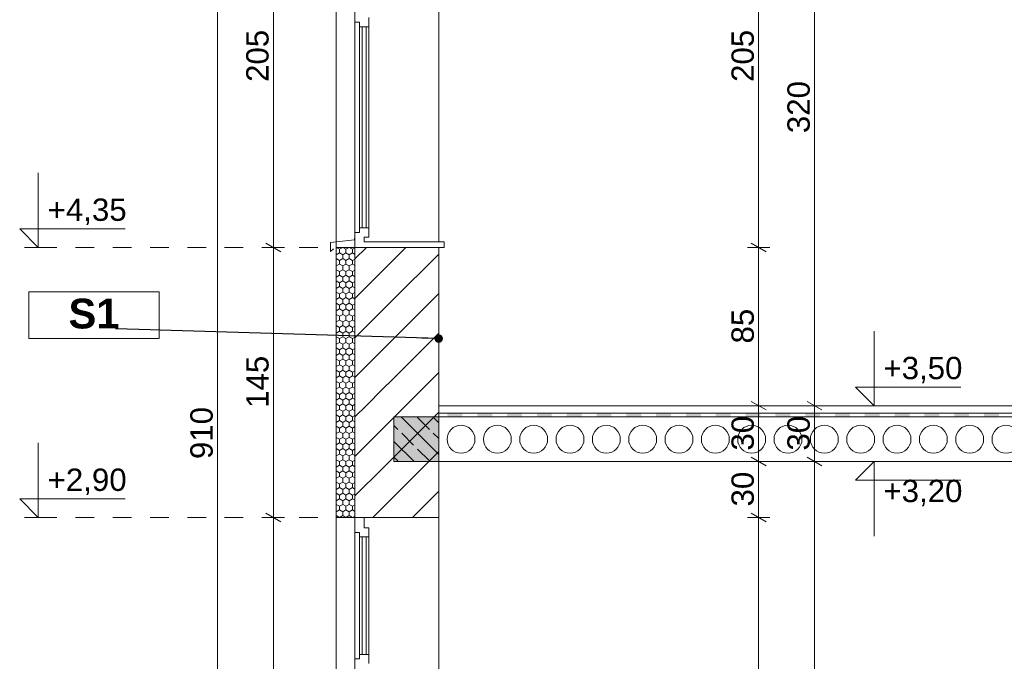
# Model space of a CAD drawing. Header units: centimetres. Extents: x 5703 to 19022, y -2164 to 612.
# Tile 31 of 49: x 16728 to 17257, y -849 to -504. Entities that reach past the tile are written whole.
import ezdxf

# ---------------------------------------------------------------- set-up
doc = ezdxf.new("R2010")
doc.units = ezdxf.units.CM
doc.header["$MEASUREMENT"] = 0
doc.set_wipeout_variables(frame=1)
doc.linetypes.add('Dashed-002', pattern=[20, 10, -10])
for name, color, linetype in [('810-Ogólne', 7, 'Continuous'), ('830-Teksty Etykiety', 7, 'Continuous'), ('____PRZEKRÓJ_KRESKI', 7, 'Continuous'), ('MF_KRESKOWANIE', 7, 'Continuous'), ('MF_SCIANY_KONSTR', 7, 'Continuous'), ('MF_WIDOK', 7, 'Continuous'), ('MF_WYM_DUŻE', 7, 'Continuous')]:
    doc.layers.add(name, color=color, linetype=linetype)
doc.styles.add('GENERATED_STYLE_3', font='arial.ttf')
doc.styles.add('GENERATED_STYLE_5', font='arialbd.ttf')
doc.dimstyles.new('GENERATED_STYLE__1', dxfattribs={"dimtxt": 12, "dimasz": 6.08, "dimexe": 0.18, "dimexo": 0.0625, "dimgap": 0.09, "dimtad": 1, "dimdec": 0, "dimzin": 0, "dimdsep": 46, "dimtxsty": 'GENERATED_STYLE_3', "dimblk": 'ARROWHEAD_2', "dimblk1": 'ARROWHEAD_2', "dimblk2": 'ARROWHEAD_2', "dimcen": 0.09, "dimse1": 1, "dimse2": 1, "dimclrd": 7, "dimclre": 7, "dimclrt": 7, "dimadec": 0, "dimazin": 0, "dimtfac": 1, "dimtdec": 4, "dimtmove": 0, "dimatfit": 3, "dimfxl": 1, "dimtolj": 1, "dimtzin": 0, "dimarcsym": 0})
doc.dimstyles.new('GENERATED_STYLE__4', dxfattribs={"dimtxt": 0.18, "dimasz": 9.12, "dimexe": 0.18, "dimexo": 0.0625, "dimgap": 0.09, "dimtad": 0, "dimtih": 1, "dimtoh": 1, "dimdec": 4, "dimzin": 0, "dimdsep": 46, "dimcen": 0.09, "dimadec": 0, "dimazin": 0, "dimtfac": 1, "dimtdec": 4, "dimtmove": 0, "dimatfit": 3, "dimldrblk": 'ARROWHEAD_11', "dimfxl": 1, "dimtolj": 1, "dimtzin": 0, "dimarcsym": 0})
pattern_1 = [(90, (-4821233.9283, -1061.3574), (-3.4641016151, 0), [2, -4]), (90, (-4821235.6604, -1058.3574), (-3.4641016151, 0), [2, -4]), (150, (-4821233.9283, -1059.3574), (1.7320508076, 3), [2, -4]), (150, (-4821237.3924, -1059.3574), (1.7320508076, 3), [2, -4]), (210, (-4821233.9283, -1061.3574), (-1.7320508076, 3), [2, -4]), (210, (-4821237.3924, -1061.3574), (-1.7320508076, 3), [2, -4])]
pattern_2 = [(45, (-4821233.928, -1061.357), (-10.60660172, 10.60660172), [])]

# ---------------------------------------------------------------- blocks, each defined once
blk = doc.blocks.new('*D2', base_point=(-4821233.93, -1061.36))
at = {"layer": 'MF_WYM_DUŻE', "color": 7, "linetype": 'Continuous', "lineweight": 15, "transparency": 16777216}
for p, q in [((16838.64, -273.67), (16830.64, -269.05)), ((16830.64, -1179.05), (16838.64, -1183.67))]:
    blk.add_line(p, q, dxfattribs=at)
at = {"layer": 'MF_WYM_DUŻE', "color": 7, "linetype": 'Continuous', "lineweight": 13, "transparency": 16777216}
for p, q in [((16834.64, -271.36), (16834.64, -267.45)), ((16840.64, -271.36), (16828.64, -271.36)), ((16834.64, -1181.36), (16834.64, -271.36)), ((16840.64, -1181.36), (16828.64, -1181.36)), ((16834.64, -1185.27), (16834.64, -1181.36))]:
    blk.add_line(p, q, dxfattribs=at)
at = {"layer": 'MF_WYM_DUŻE', "color": 7, "lineweight": 13, "transparency": 16777216, "insert": (16832.24, -740.02), "char_height": 12, "attachment_point": 7, "rotation": 90, "style": 'GENERATED_STYLE_3'}
blk.add_mtext('\\A1;{\\pql;\\fArial|b0|i0|c238|p38;910}', dxfattribs=at)
blk = doc.blocks.new('ARROWHEAD_2')
at = {"color": 0, "linetype": 'Continuous', "lineweight": 0}
for p, q in [((0, 0), (-1, 0)), ((-0.378, -0.655), (0.378, 0.655))]:
    blk.add_line(p, q, dxfattribs=at)
blk = doc.blocks.new('*D10', base_point=(-4821233.93, -1061.36))
at = {"layer": 'MF_WYM_DUŻE', "color": 7, "linetype": 'Continuous', "lineweight": 13, "transparency": 16777216}
for p, q in [((16870.64, -771.36), (16858.64, -771.36)), ((16864.64, -976.36), (16864.64, -771.36)), ((16870.64, -976.36), (16858.64, -976.36)), ((16864.64, -1061.36), (16864.64, -976.36))]:
    blk.add_line(p, q, dxfattribs=at)
at = {"layer": 'MF_WYM_DUŻE', "color": 7, "linetype": 'Continuous', "lineweight": 15, "transparency": 16777216}
for p, q in [((16860.64, -769.05), (16868.64, -773.67)), ((16860.64, -974.05), (16868.64, -978.67))]:
    blk.add_line(p, q, dxfattribs=at)
at = {"layer": 'MF_WYM_DUŻE', "color": 7, "lineweight": 13, "transparency": 16777216, "insert": (16862.24, -887.52), "char_height": 12, "attachment_point": 7, "rotation": 90, "style": 'GENERATED_STYLE_3'}
blk.add_mtext('\\A1;{\\pql;\\fArial|b0|i0|c238|p38;205}', dxfattribs=at)
blk = doc.blocks.new('*D11', base_point=(-4821233.93, -1061.36))
at = {"layer": 'MF_WYM_DUŻE', "color": 7, "linetype": 'Continuous', "lineweight": 13, "transparency": 16777216}
for p, q in [((16870.64, -626.36), (16858.64, -626.36)), ((16864.64, -771.36), (16864.64, -626.36)), ((16870.64, -771.36), (16858.64, -771.36))]:
    blk.add_line(p, q, dxfattribs=at)
at = {"layer": 'MF_WYM_DUŻE', "color": 7, "linetype": 'Continuous', "lineweight": 15, "transparency": 16777216}
for p, q in [((16860.64, -624.05), (16868.64, -628.67)), ((16860.64, -769.05), (16868.64, -773.67))]:
    blk.add_line(p, q, dxfattribs=at)
at = {"layer": 'MF_WYM_DUŻE', "color": 7, "lineweight": 13, "transparency": 16777216, "insert": (16862.24, -712.52), "char_height": 12, "attachment_point": 7, "rotation": 90, "style": 'GENERATED_STYLE_3'}
blk.add_mtext('\\A1;{\\pql;\\fArial|b0|i0|c238|p38;145}', dxfattribs=at)
blk = doc.blocks.new('*D12', base_point=(-4821233.93, -1061.36))
at = {"layer": 'MF_WYM_DUŻE', "color": 7, "linetype": 'Continuous', "lineweight": 13, "transparency": 16777216}
for p, q in [((16870.64, -421.36), (16858.64, -421.36)), ((16864.64, -626.36), (16864.64, -421.36)), ((16870.64, -626.36), (16858.64, -626.36))]:
    blk.add_line(p, q, dxfattribs=at)
at = {"layer": 'MF_WYM_DUŻE', "color": 7, "linetype": 'Continuous', "lineweight": 15, "transparency": 16777216}
for p, q in [((16860.64, -419.05), (16868.64, -423.67)), ((16860.64, -624.05), (16868.64, -628.67))]:
    blk.add_line(p, q, dxfattribs=at)
at = {"layer": 'MF_WYM_DUŻE', "color": 7, "lineweight": 13, "transparency": 16777216, "insert": (16862.24, -537.52), "char_height": 12, "attachment_point": 7, "rotation": 90, "style": 'GENERATED_STYLE_3'}
blk.add_mtext('\\A1;{\\pql;\\fArial|b0|i0|c238|p38;205}', dxfattribs=at)
blk = doc.blocks.new('*D14', base_point=(-4821233.93, -1061.36))
at = {"layer": 'MF_WYM_DUŻE', "color": 7, "linetype": 'Continuous', "lineweight": 15, "transparency": 16777216}
for p, q in [((18875.69, -273.67), (18867.69, -269.05)), ((18867.69, -1106.05), (18875.69, -1110.67))]:
    blk.add_line(p, q, dxfattribs=at)
at = {"layer": 'MF_WYM_DUŻE', "color": 7, "linetype": 'Continuous', "lineweight": 13, "transparency": 16777216}
for p, q in [((18871.69, -271.36), (18871.69, -267.45)), ((18877.69, -271.36), (18865.69, -271.36)), ((18871.69, -1108.36), (18871.69, -271.36)), ((18877.69, -1108.36), (18865.69, -1108.36)), ((18871.69, -1112.27), (18871.69, -1108.36))]:
    blk.add_line(p, q, dxfattribs=at)
at = {"layer": 'MF_WYM_DUŻE', "color": 7, "lineweight": 13, "transparency": 16777216, "insert": (18869.29, -703.52), "char_height": 12, "attachment_point": 7, "rotation": 90, "style": 'GENERATED_STYLE_3'}
blk.add_mtext('\\A1;{\\pql;\\fArial|b0|i0|c238|p38;837}', dxfattribs=at)
blk = doc.blocks.new('*D17', base_point=(-4821233.93, -1061.36))
at = {"layer": 'MF_WYM_DUŻE', "color": 7, "linetype": 'Continuous', "lineweight": 13, "transparency": 16777216}
for p, q in [((18857.67, -771.36), (18845.67, -771.36)), ((18851.67, -976.36), (18851.67, -771.36)), ((18857.67, -976.36), (18845.67, -976.36)), ((18851.67, -1061.36), (18851.67, -976.36))]:
    blk.add_line(p, q, dxfattribs=at)
at = {"layer": 'MF_WYM_DUŻE', "color": 7, "linetype": 'Continuous', "lineweight": 15, "transparency": 16777216}
for p, q in [((18847.67, -769.05), (18855.67, -773.67)), ((18847.67, -974.05), (18855.67, -978.67))]:
    blk.add_line(p, q, dxfattribs=at)
at = {"layer": 'MF_WYM_DUŻE', "color": 7, "lineweight": 13, "transparency": 16777216, "insert": (18849.27, -887.52), "char_height": 12, "attachment_point": 7, "rotation": 90, "style": 'GENERATED_STYLE_3'}
blk.add_mtext('\\A1;{\\pql;\\fArial|b0|i0|c238|p38;205}', dxfattribs=at)
blk = doc.blocks.new('*D18', base_point=(-4821233.93, -1061.36))
at = {"layer": 'MF_WYM_DUŻE', "color": 7, "linetype": 'Continuous', "lineweight": 15, "transparency": 16777216}
for p, q in [((18847.67, -624.05), (18855.67, -628.67)), ((18847.67, -769.05), (18855.67, -773.67))]:
    blk.add_line(p, q, dxfattribs=at)
at = {"layer": 'MF_WYM_DUŻE', "color": 7, "linetype": 'Continuous', "lineweight": 13, "transparency": 16777216}
for p, q in [((18851.67, -771.36), (18851.67, -626.36)), ((18857.67, -771.36), (18845.67, -771.36))]:
    blk.add_line(p, q, dxfattribs=at)
at = {"layer": 'MF_WYM_DUŻE', "color": 7, "lineweight": 13, "transparency": 16777216, "insert": (18849.27, -712.52), "char_height": 12, "attachment_point": 7, "rotation": 90, "style": 'GENERATED_STYLE_3'}
blk.add_mtext('\\A1;{\\pql;\\fArial|b0|i0|c238|p38;145}', dxfattribs=at)
blk = doc.blocks.new('*D19', base_point=(-4821233.93, -1061.36))
at = {"layer": 'MF_WYM_DUŻE', "color": 7, "linetype": 'Continuous', "lineweight": 13, "transparency": 16777216}
for p, q in [((18857.67, -421.36), (18845.67, -421.36)), ((18851.67, -626.36), (18851.67, -421.36)), ((18857.67, -626.36), (18845.67, -626.36)), ((18851.67, -771.36), (18851.67, -626.36))]:
    blk.add_line(p, q, dxfattribs=at)
at = {"layer": 'MF_WYM_DUŻE', "color": 7, "linetype": 'Continuous', "lineweight": 15, "transparency": 16777216}
for p, q in [((18847.67, -419.05), (18855.67, -423.67)), ((18847.67, -624.05), (18855.67, -628.67))]:
    blk.add_line(p, q, dxfattribs=at)
at = {"layer": 'MF_WYM_DUŻE', "color": 7, "lineweight": 13, "transparency": 16777216, "insert": (18849.27, -537.52), "char_height": 12, "attachment_point": 7, "rotation": 90, "style": 'GENERATED_STYLE_3'}
blk.add_mtext('\\A1;{\\pql;\\fArial|b0|i0|c238|p38;205}', dxfattribs=at)
blk = doc.blocks.new('*X33', base_point=(-4821233.93, -1061.36))
at = {"layer": '810-Ogólne', "linetype": 'Continuous', "lineweight": 0, "true_color": 0x000000}
for points in [[(16958.08, -715.36), (16958.08, -716.4), (16966.08, -716.4), (16966.08, -715.36)], [(16966.08, -716.4), (16958.08, -716.4), (16958.08, -717.36), (16966.08, -717.36)], [(16974.08, -715.36), (16974.08, -716.4), (16982.08, -716.4), (16982.08, -715.36)], [(16982.08, -716.4), (16974.08, -716.4), (16974.08, -717.36), (16982.08, -717.36)], [(16990.08, -715.36), (16990.08, -716.4), (16998.08, -716.4), (16998.08, -715.36)], [(16998.08, -716.4), (16990.08, -716.4), (16990.08, -717.36), (16998.08, -717.36)], [(17006.08, -715.36), (17006.08, -716.4), (17014.08, -716.4), (17014.08, -715.36)], [(17014.08, -716.4), (17006.08, -716.4), (17006.08, -717.36), (17014.08, -717.36)], [(17022.08, -715.36), (17022.08, -716.4), (17030.08, -716.4), (17030.08, -715.36)], [(17030.08, -716.4), (17022.08, -716.4), (17022.08, -717.36), (17030.08, -717.36)], [(17038.08, -715.36), (17038.08, -716.4), (17046.08, -716.4), (17046.08, -715.36)], [(17046.08, -716.4), (17038.08, -716.4), (17038.08, -717.36), (17046.08, -717.36)], [(17054.08, -715.36), (17054.08, -716.4), (17062.08, -716.4), (17062.08, -715.36)], [(17062.08, -716.4), (17054.08, -716.4), (17054.08, -717.36), (17062.08, -717.36)], [(17070.08, -715.36), (17070.08, -716.4), (17078.08, -716.4), (17078.08, -715.36)], [(17078.08, -716.4), (17070.08, -716.4), (17070.08, -717.36), (17078.08, -717.36)], [(17086.08, -715.36), (17086.08, -716.4), (17094.08, -716.4), (17094.08, -715.36)], [(17094.08, -716.4), (17086.08, -716.4), (17086.08, -717.36), (17094.08, -717.36)], [(17102.08, -715.36), (17102.08, -716.4), (17110.08, -716.4), (17110.08, -715.36)], [(17110.08, -716.4), (17102.08, -716.4), (17102.08, -717.36), (17110.08, -717.36)], [(17118.08, -715.36), (17118.08, -716.4), (17126.08, -716.4), (17126.08, -715.36)], [(17126.08, -716.4), (17118.08, -716.4), (17118.08, -717.36), (17126.08, -717.36)], [(17134.08, -715.36), (17134.08, -716.4), (17142.08, -716.4), (17142.08, -715.36)], [(17142.08, -716.4), (17134.08, -716.4), (17134.08, -717.36), (17142.08, -717.36)], [(17150.08, -715.36), (17150.08, -716.4), (17158.08, -716.4), (17158.08, -715.36)], [(17158.08, -716.4), (17150.08, -716.4), (17150.08, -717.36), (17158.08, -717.36)], [(17166.08, -715.36), (17166.08, -716.4), (17174.08, -716.4), (17174.08, -715.36)], [(17174.08, -716.4), (17166.08, -716.4), (17166.08, -717.36), (17174.08, -717.36)], [(17182.08, -715.36), (17182.08, -716.4), (17190.08, -716.4), (17190.08, -715.36)], [(17190.08, -716.4), (17182.08, -716.4), (17182.08, -717.36), (17190.08, -717.36)], [(17198.08, -715.36), (17198.08, -716.4), (17206.08, -716.4), (17206.08, -715.36)], [(17206.08, -716.4), (17198.08, -716.4), (17198.08, -717.36), (17206.08, -717.36)], [(17214.08, -715.36), (17214.08, -716.4), (17222.08, -716.4), (17222.08, -715.36)], [(17222.08, -716.4), (17214.08, -716.4), (17214.08, -717.36), (17222.08, -717.36)], [(17230.08, -715.36), (17230.08, -716.4), (17238.08, -716.4), (17238.08, -715.36)], [(17238.08, -716.4), (17230.08, -716.4), (17230.08, -717.36), (17238.08, -717.36)], [(17246.08, -715.36), (17246.08, -716.4), (17254.08, -716.4), (17254.08, -715.36)], [(17254.08, -716.4), (17246.08, -716.4), (17246.08, -717.36), (17254.08, -717.36)]]:
    blk.add_hatch(color=18, dxfattribs=at).paths.add_polyline_path(points)
blk = doc.blocks.new('*D71', base_point=(-4821233.93, -1061.36))
at = {"layer": 'MF_WYM_DUŻE', "color": 7, "linetype": 'Continuous', "lineweight": 15, "transparency": 16777216}
for p, q in [((17151.08, -739.05), (17159.08, -743.67)), ((17151.08, -1059.05), (17159.08, -1063.67))]:
    blk.add_line(p, q, dxfattribs=at)
at = {"layer": 'MF_WYM_DUŻE', "color": 7, "linetype": 'Continuous', "lineweight": 13, "transparency": 16777216}
for p, q in [((17161.08, -741.36), (17149.08, -741.36)), ((17155.08, -1061.36), (17155.08, -741.36)), ((17161.08, -1061.36), (17149.08, -1061.36))]:
    blk.add_line(p, q, dxfattribs=at)
at = {"layer": 'MF_WYM_DUŻE', "color": 7, "lineweight": 13, "transparency": 16777216, "insert": (17152.68, -915.02), "char_height": 12, "attachment_point": 7, "rotation": 90, "style": 'GENERATED_STYLE_3'}
blk.add_mtext('\\A1;{\\pql;\\fArial|b0|i0|c238|p38;320}', dxfattribs=at)
blk = doc.blocks.new('*D72', base_point=(-4821233.93, -1061.36))
at = {"layer": 'MF_WYM_DUŻE', "color": 7, "linetype": 'Continuous', "lineweight": 13, "transparency": 16777216}
for p, q in [((17161.08, -711.36), (17149.08, -711.36)), ((17155.08, -741.36), (17155.08, -711.36)), ((17161.08, -741.36), (17149.08, -741.36))]:
    blk.add_line(p, q, dxfattribs=at)
at = {"layer": 'MF_WYM_DUŻE', "color": 7, "linetype": 'Continuous', "lineweight": 15, "transparency": 16777216}
for p, q in [((17151.08, -709.05), (17159.08, -713.67)), ((17151.08, -739.05), (17159.08, -743.67))]:
    blk.add_line(p, q, dxfattribs=at)
at = {"layer": 'MF_WYM_DUŻE', "color": 7, "lineweight": 13, "transparency": 16777216, "insert": (17152.68, -735.46), "char_height": 12, "attachment_point": 7, "rotation": 90, "style": 'GENERATED_STYLE_3'}
blk.add_mtext('\\A1;{\\pql;\\fArial|b0|i0|c238|p38;30}', dxfattribs=at)
blk = doc.blocks.new('*D73', base_point=(-4821233.93, -1061.36))
at = {"layer": 'MF_WYM_DUŻE', "color": 7, "linetype": 'Continuous', "lineweight": 15, "transparency": 16777216}
for p, q in [((17151.08, -389.05), (17159.08, -393.67)), ((17151.08, -709.05), (17159.08, -713.67))]:
    blk.add_line(p, q, dxfattribs=at)
at = {"layer": 'MF_WYM_DUŻE', "color": 7, "linetype": 'Continuous', "lineweight": 13, "transparency": 16777216}
for p, q in [((17161.08, -391.36), (17149.08, -391.36)), ((17155.08, -711.36), (17155.08, -391.36)), ((17161.08, -711.36), (17149.08, -711.36))]:
    blk.add_line(p, q, dxfattribs=at)
at = {"layer": 'MF_WYM_DUŻE', "color": 7, "lineweight": 13, "transparency": 16777216, "insert": (17152.68, -565.02), "char_height": 12, "attachment_point": 7, "rotation": 90, "style": 'GENERATED_STYLE_3'}
blk.add_mtext('\\A1;{\\pql;\\fArial|b0|i0|c238|p38;320}', dxfattribs=at)
blk = doc.blocks.new('*D85', base_point=(-4821233.93, -1061.36))
at = {"layer": 'MF_WYM_DUŻE', "color": 7, "linetype": 'Continuous', "lineweight": 13, "transparency": 16777216}
for p, q in [((17131.08, -771.36), (17119.08, -771.36)), ((17125.08, -976.36), (17125.08, -771.36)), ((17131.08, -976.36), (17119.08, -976.36))]:
    blk.add_line(p, q, dxfattribs=at)
at = {"layer": 'MF_WYM_DUŻE', "color": 7, "linetype": 'Continuous', "lineweight": 15, "transparency": 16777216}
for p, q in [((17121.08, -769.05), (17129.08, -773.67)), ((17121.08, -974.05), (17129.08, -978.67))]:
    blk.add_line(p, q, dxfattribs=at)
at = {"layer": 'MF_WYM_DUŻE', "color": 7, "lineweight": 13, "transparency": 16777216, "insert": (17122.68, -887.52), "char_height": 12, "attachment_point": 7, "rotation": 90, "style": 'GENERATED_STYLE_3'}
blk.add_mtext('\\A1;{\\pql;\\fArial|b0|i0|c238|p38;205}', dxfattribs=at)
blk = doc.blocks.new('*D86', base_point=(-4821233.93, -1061.36))
at = {"layer": 'MF_WYM_DUŻE', "color": 7, "linetype": 'Continuous', "lineweight": 15, "transparency": 16777216}
for p, q in [((17121.08, -739.05), (17129.08, -743.67)), ((17121.08, -769.05), (17129.08, -773.67))]:
    blk.add_line(p, q, dxfattribs=at)
at = {"layer": 'MF_WYM_DUŻE', "color": 7, "linetype": 'Continuous', "lineweight": 13, "transparency": 16777216}
for p, q in [((17131.08, -741.36), (17119.08, -741.36)), ((17125.08, -771.36), (17125.08, -741.36)), ((17131.08, -771.36), (17119.08, -771.36))]:
    blk.add_line(p, q, dxfattribs=at)
at = {"layer": 'MF_WYM_DUŻE', "color": 7, "lineweight": 13, "transparency": 16777216, "insert": (17122.68, -765.46), "char_height": 12, "attachment_point": 7, "rotation": 90, "style": 'GENERATED_STYLE_3'}
blk.add_mtext('\\A1;{\\pql;\\fArial|b0|i0|c238|p38;30}', dxfattribs=at)
blk = doc.blocks.new('*D87', base_point=(-4821233.93, -1061.36))
at = {"layer": 'MF_WYM_DUŻE', "color": 7, "linetype": 'Continuous', "lineweight": 13, "transparency": 16777216}
for p, q in [((17131.08, -711.36), (17119.08, -711.36)), ((17125.08, -741.36), (17125.08, -711.36)), ((17131.08, -741.36), (17119.08, -741.36))]:
    blk.add_line(p, q, dxfattribs=at)
at = {"layer": 'MF_WYM_DUŻE', "color": 7, "linetype": 'Continuous', "lineweight": 15, "transparency": 16777216}
for p, q in [((17121.08, -709.05), (17129.08, -713.67)), ((17121.08, -739.05), (17129.08, -743.67))]:
    blk.add_line(p, q, dxfattribs=at)
at = {"layer": 'MF_WYM_DUŻE', "color": 7, "lineweight": 13, "transparency": 16777216, "insert": (17122.68, -735.46), "char_height": 12, "attachment_point": 7, "rotation": 90, "style": 'GENERATED_STYLE_3'}
blk.add_mtext('\\A1;{\\pql;\\fArial|b0|i0|c238|p38;30}', dxfattribs=at)
blk = doc.blocks.new('*D88', base_point=(-4821233.93, -1061.36))
at = {"layer": 'MF_WYM_DUŻE', "color": 7, "linetype": 'Continuous', "lineweight": 13, "transparency": 16777216}
for p, q in [((17131.08, -626.36), (17119.08, -626.36)), ((17125.08, -711.36), (17125.08, -626.36)), ((17131.08, -711.36), (17119.08, -711.36))]:
    blk.add_line(p, q, dxfattribs=at)
at = {"layer": 'MF_WYM_DUŻE', "color": 7, "linetype": 'Continuous', "lineweight": 15, "transparency": 16777216}
for p, q in [((17121.08, -624.05), (17129.08, -628.67)), ((17121.08, -709.05), (17129.08, -713.67))]:
    blk.add_line(p, q, dxfattribs=at)
at = {"layer": 'MF_WYM_DUŻE', "color": 7, "lineweight": 13, "transparency": 16777216, "insert": (17122.68, -677.96), "char_height": 12, "attachment_point": 7, "rotation": 90, "style": 'GENERATED_STYLE_3'}
blk.add_mtext('\\A1;{\\pql;\\fArial|b0|i0|c238|p38;85}', dxfattribs=at)
blk = doc.blocks.new('*D89', base_point=(-4821233.93, -1061.36))
at = {"layer": 'MF_WYM_DUŻE', "color": 7, "linetype": 'Continuous', "lineweight": 13, "transparency": 16777216}
for p, q in [((17131.08, -421.36), (17119.08, -421.36)), ((17125.08, -626.36), (17125.08, -421.36)), ((17131.08, -626.36), (17119.08, -626.36))]:
    blk.add_line(p, q, dxfattribs=at)
at = {"layer": 'MF_WYM_DUŻE', "color": 7, "linetype": 'Continuous', "lineweight": 15, "transparency": 16777216}
for p, q in [((17121.08, -419.05), (17129.08, -423.67)), ((17121.08, -624.05), (17129.08, -628.67))]:
    blk.add_line(p, q, dxfattribs=at)
at = {"layer": 'MF_WYM_DUŻE', "color": 7, "lineweight": 13, "transparency": 16777216, "insert": (17122.68, -537.52), "char_height": 12, "attachment_point": 7, "rotation": 90, "style": 'GENERATED_STYLE_3'}
blk.add_mtext('\\A1;{\\pql;\\fArial|b0|i0|c238|p38;205}', dxfattribs=at)
blk = doc.blocks.new('*D100', base_point=(-4821233.93, -1061.36))
at = {"layer": 'MF_WYM_DUŻE', "color": 7, "linetype": 'Continuous', "lineweight": 15, "transparency": 16777216}
for p, q in [((18534.08, -739.05), (18542.08, -743.67)), ((18534.08, -1059.05), (18542.08, -1063.67))]:
    blk.add_line(p, q, dxfattribs=at)
at = {"layer": 'MF_WYM_DUŻE', "color": 7, "linetype": 'Continuous', "lineweight": 13, "transparency": 16777216}
for p, q in [((18544.08, -741.36), (18532.08, -741.36)), ((18538.08, -1061.36), (18538.08, -741.36)), ((18544.08, -1061.36), (18532.08, -1061.36))]:
    blk.add_line(p, q, dxfattribs=at)
at = {"layer": 'MF_WYM_DUŻE', "color": 7, "lineweight": 13, "transparency": 16777216, "insert": (18535.68, -915.02), "char_height": 12, "attachment_point": 7, "rotation": 90, "style": 'GENERATED_STYLE_3'}
blk.add_mtext('\\A1;{\\pql;\\fArial|b0|i0|c238|p38;320}', dxfattribs=at)
blk = doc.blocks.new('*D101', base_point=(-4821233.93, -1061.36))
at = {"layer": 'MF_WYM_DUŻE', "color": 7, "linetype": 'Continuous', "lineweight": 13, "transparency": 16777216}
for p, q in [((18544.08, -711.36), (18532.08, -711.36)), ((18538.08, -741.36), (18538.08, -711.36)), ((18544.08, -741.36), (18532.08, -741.36))]:
    blk.add_line(p, q, dxfattribs=at)
at = {"layer": 'MF_WYM_DUŻE', "color": 7, "linetype": 'Continuous', "lineweight": 15, "transparency": 16777216}
for p, q in [((18534.08, -709.05), (18542.08, -713.67)), ((18534.08, -739.05), (18542.08, -743.67))]:
    blk.add_line(p, q, dxfattribs=at)
at = {"layer": 'MF_WYM_DUŻE', "color": 7, "lineweight": 13, "transparency": 16777216, "insert": (18535.68, -735.46), "char_height": 12, "attachment_point": 7, "rotation": 90, "style": 'GENERATED_STYLE_3'}
blk.add_mtext('\\A1;{\\pql;\\fArial|b0|i0|c238|p38;30}', dxfattribs=at)
blk = doc.blocks.new('*D102', base_point=(-4821233.93, -1061.36))
at = {"layer": 'MF_WYM_DUŻE', "color": 7, "linetype": 'Continuous', "lineweight": 15, "transparency": 16777216}
for p, q in [((18534.08, -389.05), (18542.08, -393.67)), ((18534.08, -709.05), (18542.08, -713.67))]:
    blk.add_line(p, q, dxfattribs=at)
at = {"layer": 'MF_WYM_DUŻE', "color": 7, "linetype": 'Continuous', "lineweight": 13, "transparency": 16777216}
for p, q in [((18544.08, -391.36), (18532.08, -391.36)), ((18538.08, -711.36), (18538.08, -391.36)), ((18544.08, -711.36), (18532.08, -711.36))]:
    blk.add_line(p, q, dxfattribs=at)
at = {"layer": 'MF_WYM_DUŻE', "color": 7, "lineweight": 13, "transparency": 16777216, "insert": (18535.68, -565.02), "char_height": 12, "attachment_point": 7, "rotation": 90, "style": 'GENERATED_STYLE_3'}
blk.add_mtext('\\A1;{\\pql;\\fArial|b0|i0|c238|p38;320}', dxfattribs=at)
blk = doc.blocks.new('*D113', base_point=(-4821233.93, -1061.36))
at = {"layer": 'MF_WYM_DUŻE', "color": 7, "linetype": 'Continuous', "lineweight": 13, "transparency": 16777216}
for p, q in [((18574.08, -771.36), (18562.08, -771.36)), ((18568.08, -976.36), (18568.08, -771.36)), ((18574.08, -976.36), (18562.08, -976.36))]:
    blk.add_line(p, q, dxfattribs=at)
at = {"layer": 'MF_WYM_DUŻE', "color": 7, "linetype": 'Continuous', "lineweight": 15, "transparency": 16777216}
for p, q in [((18564.08, -769.05), (18572.08, -773.67)), ((18564.08, -974.05), (18572.08, -978.67))]:
    blk.add_line(p, q, dxfattribs=at)
at = {"layer": 'MF_WYM_DUŻE', "color": 7, "lineweight": 13, "transparency": 16777216, "insert": (18565.68, -887.52), "char_height": 12, "attachment_point": 7, "rotation": 90, "style": 'GENERATED_STYLE_3'}
blk.add_mtext('\\A1;{\\pql;\\fArial|b0|i0|c238|p38;205}', dxfattribs=at)
blk = doc.blocks.new('*D114', base_point=(-4821233.93, -1061.36))
at = {"layer": 'MF_WYM_DUŻE', "color": 7, "linetype": 'Continuous', "lineweight": 15, "transparency": 16777216}
for p, q in [((18564.08, -739.05), (18572.08, -743.67)), ((18564.08, -769.05), (18572.08, -773.67))]:
    blk.add_line(p, q, dxfattribs=at)
at = {"layer": 'MF_WYM_DUŻE', "color": 7, "linetype": 'Continuous', "lineweight": 13, "transparency": 16777216}
for p, q in [((18574.08, -741.36), (18562.08, -741.36)), ((18568.08, -771.36), (18568.08, -741.36)), ((18574.08, -771.36), (18562.08, -771.36))]:
    blk.add_line(p, q, dxfattribs=at)
at = {"layer": 'MF_WYM_DUŻE', "color": 7, "lineweight": 13, "transparency": 16777216, "insert": (18565.68, -765.46), "char_height": 12, "attachment_point": 7, "rotation": 90, "style": 'GENERATED_STYLE_3'}
blk.add_mtext('\\A1;{\\pql;\\fArial|b0|i0|c238|p38;30}', dxfattribs=at)
blk = doc.blocks.new('*D115', base_point=(-4821233.93, -1061.36))
at = {"layer": 'MF_WYM_DUŻE', "color": 7, "linetype": 'Continuous', "lineweight": 13, "transparency": 16777216}
for p, q in [((18574.08, -711.36), (18562.08, -711.36)), ((18568.08, -741.36), (18568.08, -711.36)), ((18574.08, -741.36), (18562.08, -741.36))]:
    blk.add_line(p, q, dxfattribs=at)
at = {"layer": 'MF_WYM_DUŻE', "color": 7, "linetype": 'Continuous', "lineweight": 15, "transparency": 16777216}
for p, q in [((18564.08, -709.05), (18572.08, -713.67)), ((18564.08, -739.05), (18572.08, -743.67))]:
    blk.add_line(p, q, dxfattribs=at)
at = {"layer": 'MF_WYM_DUŻE', "color": 7, "lineweight": 13, "transparency": 16777216, "insert": (18565.68, -735.46), "char_height": 12, "attachment_point": 7, "rotation": 90, "style": 'GENERATED_STYLE_3'}
blk.add_mtext('\\A1;{\\pql;\\fArial|b0|i0|c238|p38;30}', dxfattribs=at)
blk = doc.blocks.new('*D116', base_point=(-4821233.93, -1061.36))
at = {"layer": 'MF_WYM_DUŻE', "color": 7, "linetype": 'Continuous', "lineweight": 13, "transparency": 16777216}
for p, q in [((18574.08, -626.36), (18562.08, -626.36)), ((18568.08, -711.36), (18568.08, -626.36)), ((18574.08, -711.36), (18562.08, -711.36))]:
    blk.add_line(p, q, dxfattribs=at)
at = {"layer": 'MF_WYM_DUŻE', "color": 7, "linetype": 'Continuous', "lineweight": 15, "transparency": 16777216}
for p, q in [((18564.08, -624.05), (18572.08, -628.67)), ((18564.08, -709.05), (18572.08, -713.67))]:
    blk.add_line(p, q, dxfattribs=at)
at = {"layer": 'MF_WYM_DUŻE', "color": 7, "lineweight": 13, "transparency": 16777216, "insert": (18565.68, -677.96), "char_height": 12, "attachment_point": 7, "rotation": 90, "style": 'GENERATED_STYLE_3'}
blk.add_mtext('\\A1;{\\pql;\\fArial|b0|i0|c238|p38;85}', dxfattribs=at)
blk = doc.blocks.new('*D117', base_point=(-4821233.93, -1061.36))
at = {"layer": 'MF_WYM_DUŻE', "color": 7, "linetype": 'Continuous', "lineweight": 13, "transparency": 16777216}
for p, q in [((18574.08, -421.36), (18562.08, -421.36)), ((18568.08, -626.36), (18568.08, -421.36)), ((18574.08, -626.36), (18562.08, -626.36))]:
    blk.add_line(p, q, dxfattribs=at)
at = {"layer": 'MF_WYM_DUŻE', "color": 7, "linetype": 'Continuous', "lineweight": 15, "transparency": 16777216}
for p, q in [((18564.08, -419.05), (18572.08, -423.67)), ((18564.08, -624.05), (18572.08, -628.67))]:
    blk.add_line(p, q, dxfattribs=at)
at = {"layer": 'MF_WYM_DUŻE', "color": 7, "lineweight": 13, "transparency": 16777216, "insert": (18565.68, -537.52), "char_height": 12, "attachment_point": 7, "rotation": 90, "style": 'GENERATED_STYLE_3'}
blk.add_mtext('\\A1;{\\pql;\\fArial|b0|i0|c238|p38;205}', dxfattribs=at)
blk = doc.blocks.new('ARROWHEAD_11')
at = {"color": 0, "linetype": 'Continuous', "lineweight": 0}
blk.add_line((0, 0), (-1, 0), dxfattribs=at)
at = {"color": 0, "linetype": 'Continuous', "lineweight": 0, "const_width": 0.25, "flags": 128}
blk.add_lwpolyline([(-0.125, 0, 1), (0.125, 0, 1)], format="xyb", close=True, dxfattribs=at)

msp = doc.modelspace()

# ---------------------------------------------------------------- hatches: boundary and pattern name
at = {"layer": '____PRZEKRÓJ_KRESKI', "linetype": 'Continuous', "lineweight": 13}
h = msp.add_hatch(dxfattribs=at)
h.set_pattern_fill('STYROPIAN_0002', style=0, pattern_type=2)
h.set_pattern_definition(pattern_1)
h.paths.add_polyline_path([(16908.36, -626.36), (16898.36, -626.36), (16898.36, -711.36), (16908.36, -711.36)])
h = msp.add_hatch(dxfattribs=at)
h.set_pattern_fill('BLOCZKI_CERAMICZNE_0002', style=0, pattern_type=2)
h.set_pattern_definition(pattern_2)
h.paths.add_polyline_path([(16923.36, -626.36), (16908.36, -626.36), (16908.36, -711.36), (16923.36, -711.36)])
h = msp.add_hatch(dxfattribs=at)
h.set_pattern_fill('BLOCZKI_CERAMICZNE_0002', style=0, pattern_type=2)
h.set_pattern_definition(pattern_2)
h.paths.add_polyline_path([(16928.36, -626.36), (16923.36, -626.36), (16923.36, -711.36), (16928.36, -711.36)])
h = msp.add_hatch(dxfattribs=at)
h.set_pattern_fill('BLOCZKI_CERAMICZNE_0002', style=0, pattern_type=2)
h.set_pattern_definition(pattern_2)
h.paths.add_polyline_path([(16953.36, -711.36), (16953.36, -626.36), (16928.36, -626.36), (16928.36, -711.36)])
h = msp.add_hatch(dxfattribs=at)
h.set_pattern_fill('STYROPIAN_0002', style=0, pattern_type=2)
h.set_pattern_definition(pattern_1)
h.paths.add_polyline_path([(16908.36, -711.36), (16898.36, -711.36), (16898.36, -771.36), (16908.36, -771.36)])
h = msp.add_hatch(dxfattribs=at)
h.set_pattern_fill('BLOCZKI_CERAMICZNE_0002', style=0, pattern_type=2)
h.set_pattern_definition(pattern_2)
h.paths.add_polyline_path([(16923.36, -711.36), (16908.36, -711.36), (16908.36, -771.36), (16923.36, -771.36)])
h = msp.add_hatch(dxfattribs=at)
h.set_pattern_fill('BLOCZKI_CERAMICZNE_0002', style=0, pattern_type=2)
h.set_pattern_definition(pattern_2)
h.paths.add_polyline_path([(16928.36, -711.36), (16923.36, -711.36), (16923.36, -771.36), (16928.36, -771.36)])
h = msp.add_hatch(dxfattribs=at)
h.set_pattern_fill('BLOCZKI_CERAMICZNE_0002', style=0, pattern_type=2)
h.set_pattern_definition(pattern_2)
h.paths.add_polyline_path([(16953.36, -711.36), (16928.36, -711.36), (16928.36, -771.36), (16953.36, -771.36)])
at = {"layer": 'MF_KRESKOWANIE', "linetype": 'Continuous', "lineweight": 5, "true_color": 0xbcbcbc}
msp.add_hatch(color=9, dxfattribs=at).paths.add_polyline_path([(16929.36, -741.36), (16953.36, -741.36), (16953.36, -717.36), (16929.36, -717.36)])
at = {"layer": 'MF_KRESKOWANIE', "linetype": 'Continuous', "lineweight": 13}
h = msp.add_hatch(dxfattribs=at)
h.set_pattern_fill('BETON_ZBROJONY_0002', style=0, pattern_type=2)
h.set_pattern_definition([(315, (-4821233.928, -1061.357), (8.485281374, 8.485281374), []), (315, (-4821229.686, -1057.115), (8.485281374, 8.485281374), [9, -3])])
h.paths.add_polyline_path([(16953.36, -717.36), (16929.36, -717.36), (16929.36, -741.36), (16953.36, -741.36)])

# ---------------------------------------------------------------- linework, layer by layer
at = {"layer": '810-Ogólne', "color": 7, "linetype": 'Continuous', "lineweight": 13}
for p, q in [((18721.8, -715.36), (16953.36, -715.36)), ((16953.36, -715.36), (16953.36, -717.36)), ((16953.36, -717.36), (18721.8, -717.36))]:
    msp.add_line(p, q, dxfattribs=at)
at = {"layer": '____PRZEKRÓJ_KRESKI', "color": 7, "linetype": 'Continuous', "lineweight": 13}
for p, q in [((16898.36, -626.36), (16898.36, -421.36)), ((16953.36, -421.36), (16953.36, -623.36)), ((16908.36, -505.36), (16908.36, -497.36)), ((16908.36, -618.36), (16908.36, -505.36)), ((16908.36, -505.36), (16910.86, -505.36)), ((16910.86, -507.86), (16910.86, -505.36)), ((16915.86, -507.86), (16915.86, -502.86)), ((16910.86, -553.52), (16910.86, -507.86)), ((16910.86, -507.86), (16915.86, -507.86)), ((16912.36, -615.86), (16912.36, -507.86)), ((16914.36, -507.86), (16914.36, -615.86)), ((16915.86, -553.52), (16915.86, -507.86)), ((16910.86, -553.52), (16910.86, -556.17)), ((16915.86, -553.52), (16915.86, -556.17)), ((16910.86, -558.05), (16910.86, -556.17)), ((16910.86, -558.05), (16910.86, -559.15)), ((16910.86, -564.56), (16910.86, -559.15)), ((16915.86, -558.05), (16915.86, -556.17)), ((16915.86, -558.05), (16915.86, -559.15)), ((16915.86, -564.56), (16915.86, -559.15)), ((16910.86, -565.67), (16910.86, -564.56)), ((16915.86, -565.67), (16915.86, -564.56)), ((16910.86, -567.54), (16910.86, -565.67)), ((16910.86, -570.2), (16910.86, -567.54)), ((16910.86, -589.99), (16910.86, -570.2)), ((16915.86, -567.54), (16915.86, -565.67)), ((16915.86, -570.2), (16915.86, -567.54)), ((16915.86, -589.99), (16915.86, -570.2)), ((16910.86, -597.25), (16910.86, -589.99)), ((16915.86, -597.25), (16915.86, -589.99)), ((16910.86, -601.79), (16910.86, -597.25)), ((16910.86, -609.06), (16910.86, -601.79)), ((16915.86, -601.79), (16915.86, -597.25)), ((16915.86, -609.06), (16915.86, -601.79)), ((16910.86, -615.86), (16910.86, -609.06)), ((16915.86, -615.86), (16915.86, -609.06)), ((16910.86, -618.36), (16910.86, -615.86)), ((16910.86, -615.86), (16915.86, -615.86)), ((16915.86, -620.86), (16915.86, -615.86)), ((16895.36, -623.66), (16908.26, -622.36)), ((16908.26, -622.36), (16908.26, -621.36)), ((16908.36, -618.36), (16910.86, -618.36)), ((16908.36, -626.36), (16908.36, -618.36)), ((16913.36, -620.86), (16915.86, -620.86)), ((16913.36, -623.36), (16913.36, -620.86)), ((16913.36, -623.36), (16956.36, -623.36)), ((16956.36, -626.36), (16956.36, -623.36)), ((16895.36, -628.66), (16895.36, -623.66)), ((16896.86, -627.16), (16895.36, -628.66)), ((16898.36, -626.36), (16908.36, -626.36)), ((16898.36, -711.36), (16898.36, -626.36)), ((16908.36, -711.36), (16908.36, -626.36)), ((16908.36, -626.36), (16923.36, -626.36)), ((16908.36, -711.36), (16908.36, -626.36)), ((16908.36, -626.36), (16913.36, -626.36)), ((16913.36, -626.36), (16956.36, -626.36)), ((16923.36, -626.36), (16928.36, -626.36)), ((16928.36, -626.36), (16953.36, -626.36)), ((16953.36, -711.36), (16953.36, -626.36)), ((16898.36, -771.36), (16898.36, -711.36)), ((16908.36, -771.36), (16908.36, -711.36)), ((16908.36, -771.36), (16908.36, -711.36)), ((16953.36, -771.36), (16953.36, -711.36)), ((16898.36, -771.36), (16908.36, -771.36)), ((16898.36, -976.36), (16898.36, -771.36)), ((16908.36, -771.36), (16923.36, -771.36)), ((16908.36, -771.36), (16913.36, -771.36)), ((16908.36, -779.36), (16908.36, -771.36)), ((16913.36, -776.86), (16913.36, -771.36)), ((16923.36, -771.36), (16928.36, -771.36)), ((16928.36, -771.36), (16953.36, -771.36)), ((16953.36, -771.36), (16953.36, -973.36)), ((16908.36, -847.36), (16908.36, -779.36)), ((16908.36, -779.36), (16910.86, -779.36)), ((16910.86, -781.86), (16910.86, -779.36)), ((16910.86, -808.2), (16910.86, -781.86)), ((16910.86, -781.86), (16915.86, -781.86)), ((16912.36, -844.86), (16912.36, -781.86)), ((16913.36, -776.86), (16915.86, -776.86)), ((16914.36, -781.86), (16914.36, -844.86)), ((16915.86, -781.86), (16915.86, -776.86)), ((16915.86, -808.2), (16915.86, -781.86)), ((16910.86, -808.2), (16910.86, -808.29)), ((16910.86, -809.88), (16910.86, -808.29)), ((16915.86, -808.2), (16915.86, -808.29)), ((16915.86, -809.88), (16915.86, -808.29)), ((16910.86, -809.88), (16910.86, -810.82)), ((16910.86, -810.82), (16910.86, -811.68)), ((16910.86, -815.03), (16910.86, -811.68)), ((16915.86, -809.88), (16915.86, -810.82)), ((16915.86, -810.82), (16915.86, -811.68)), ((16915.86, -815.03), (16915.86, -811.68)), ((16910.86, -815.9), (16910.86, -815.03)), ((16910.86, -816.83), (16910.86, -815.9)), ((16910.86, -818.42), (16910.86, -816.83)), ((16910.86, -818.52), (16910.86, -818.42)), ((16910.86, -833.03), (16910.86, -818.52)), ((16915.86, -815.9), (16915.86, -815.03)), ((16915.86, -816.83), (16915.86, -815.9)), ((16915.86, -818.42), (16915.86, -816.83)), ((16915.86, -818.52), (16915.86, -818.42)), ((16915.86, -833.03), (16915.86, -818.52)), ((16910.86, -839.44), (16910.86, -833.03)), ((16915.86, -839.44), (16915.86, -833.03)), ((16910.86, -844.86), (16910.86, -839.44)), ((16915.86, -844.86), (16915.86, -839.44)), ((16910.86, -847.36), (16910.86, -844.86)), ((16910.86, -844.86), (16915.86, -844.86)), ((16915.86, -849.86), (16915.86, -844.86)), ((16908.36, -855.36), (16908.36, -847.36)), ((16908.36, -847.36), (16910.86, -847.36))]:
    msp.add_line(p, q, dxfattribs=at)
at = {"layer": '____PRZEKRÓJ_KRESKI', "color": 7, "linetype": 'Dashed-002', "lineweight": 13}
for p, q in [((16738.49, -626.36), (16898.36, -626.36)), ((16738.49, -771.36), (16898.36, -771.36))]:
    msp.add_line(p, q, dxfattribs=at)
at = {"layer": 'MF_KRESKOWANIE', "color": 7, "linetype": 'Continuous', "lineweight": 13, "flags": 128}
for points in [[(16953.36, -711.36), (18722.36, -711.36), (18722.36, -741.36), (16953.36, -741.36)], [(16929.36, -741.36), (16953.36, -741.36), (16953.36, -717.36), (16929.36, -717.36)], [(16953.36, -717.36), (16929.36, -717.36), (16929.36, -741.36), (16953.36, -741.36)]]:
    msp.add_lwpolyline(points, close=True, dxfattribs=at)
at = {"layer": 'MF_SCIANY_KONSTR', "color": 251, "linetype": 'Continuous', "lineweight": 13, "true_color": 0x6a6a6a}
msp.add_line((16952.8, -717.36), (18722.73, -717.36), dxfattribs=at)
at = {"layer": 'MF_WIDOK', "color": 251, "linetype": 'Continuous', "lineweight": 13, "true_color": 0x6a6a6a}
for centre in [(16965.36, -729.36), (16984.86, -729.36), (17004.36, -729.36), (17023.86, -729.36), (17043.36, -729.36), (17062.86, -729.36), (17082.36, -729.36), (17101.86, -729.36), (17121.36, -729.36), (17140.86, -729.36), (17160.36, -729.36), (17179.86, -729.36), (17199.36, -729.36), (17218.86, -729.36), (17238.36, -729.36), (17257.86, -729.36)]:
    msp.add_circle(centre, 7.5, dxfattribs=at)
at = {"layer": 'MF_WYM_DUŻE', "color": 7, "linetype": 'Continuous', "lineweight": 13}
for p, q in [((16738.49, -626.36), (16738.49, -586.36)), ((16738.49, -626.36), (16728.49, -616.36)), ((16728.49, -616.36), (16738.49, -616.36)), ((16738.49, -616.36), (16785.07, -616.36)), ((16738.49, -626.36), (16730.99, -626.36)), ((16738.49, -626.36), (16745.99, -626.36)), ((17187.06, -711.36), (17187.06, -671.36)), ((17187.06, -711.36), (17187.06, -671.36)), ((17187.06, -711.36), (17177.06, -701.36)), ((17177.06, -701.36), (17187.06, -701.36)), ((17187.06, -711.36), (17177.06, -701.36)), ((17177.06, -701.36), (17187.06, -701.36)), ((17187.06, -701.36), (17233.64, -701.36)), ((17187.06, -701.36), (17233.64, -701.36)), ((17187.06, -711.36), (17179.56, -711.36)), ((17187.06, -711.36), (17179.56, -711.36)), ((17187.06, -711.36), (17194.56, -711.36)), ((17187.06, -711.36), (17194.56, -711.36)), ((16738.49, -771.36), (16738.49, -731.36)), ((17187.06, -741.36), (17177.06, -751.36)), ((17187.06, -741.36), (17179.56, -741.36)), ((17187.06, -741.36), (17194.56, -741.36)), ((17187.06, -741.36), (17187.06, -781.36)), ((17177.06, -751.36), (17187.06, -751.36)), ((17187.06, -751.36), (17233.64, -751.36)), ((16738.49, -771.36), (16728.49, -761.36)), ((16728.49, -761.36), (16738.49, -761.36)), ((16738.49, -761.36), (16785.07, -761.36)), ((16738.49, -771.36), (16730.99, -771.36)), ((16738.49, -771.36), (16745.99, -771.36))]:
    msp.add_line(p, q, dxfattribs=at)

# ---------------------------------------------------------------- block references
at = {"layer": '810-Ogólne', "color": 7, "linetype": 'Continuous', "lineweight": 13}
msp.add_blockref('*X33', (-4821233.93, -1061.36), dxfattribs=at)

# ---------------------------------------------------------------- texts
at = {"layer": 'MF_WYM_DUŻE', "color": 7, "lineweight": 13, "char_height": 12, "attachment_point": 7, "style": 'GENERATED_STYLE_3'}
for s, insert in [('\\A1;{\\pql;\\fArial|b0|i0|c238|p38;+4,35}', (16743.49, -614.36)), ('\\A1;{\\pql;\\fArial|b0|i0|c238|p38;+3,50}', (17192.06, -699.36)), ('\\A1;{\\pql;\\fArial|b0|i0|c238|p38;+3,50}', (17192.06, -699.36)), ('\\A1;{\\pql;\\fArial|b0|i0|c238|p38;+2,90}', (16743.49, -759.36)), ('\\A1;{\\pql;\\fArial|b0|i0|c238|p38;+3,20}', (17192.06, -765.36))]:
    msp.add_mtext(s, dxfattribs=dict(at, insert=insert))

# ---------------------------------------------------------------- dimensions: what is measured, and where the dimension line sits
at = {"layer": 'MF_WYM_DUŻE', "color": 7, "linetype": 'Continuous', "lineweight": 13}
for base, p1, p2, picture, middle in [((16834.64, -271.36), (16903.36, -1181.36), (16895.36, -271.36), '*D2', (16826.24, -726.29)), ((18871.69, -271.36), (19022.36, -1108.36), (16895.36, -271.36), '*D14', (18863.29, -689.79)), ((17155.08, -391.36), (16953.36, -711.36), (16953.36, -391.36), '*D73', (17146.68, -551.29)), ((18538.08, -391.36), (16953.36, -711.36), (16953.36, -391.36), '*D102', (18529.68, -551.29)), ((16864.64, -421.36), (16953.36, -626.36), (16898.36, -421.36), '*D12', (16856.24, -523.79)), ((18851.67, -421.36), (16953.36, -626.36), (16898.36, -421.36), '*D19', (18843.27, -523.79)), ((17125.08, -421.36), (16953.36, -626.36), (16953.36, -421.36), '*D89', (17116.68, -523.79)), ((18568.08, -421.36), (16953.36, -626.36), (16953.36, -421.36), '*D117', (18559.68, -523.79)), ((16864.64, -626.36), (16953.36, -771.36), (16953.36, -626.36), '*D11', (16856.24, -698.79)), ((18851.67, -626.36), (16953.36, -771.36), (16953.36, -626.36), '*D18', (18843.27, -698.79)), ((17125.08, -626.36), (16953.36, -711.36), (16953.36, -626.36), '*D88', (17116.68, -668.82)), ((18568.08, -626.36), (16953.36, -711.36), (16953.36, -626.36), '*D116', (18559.68, -668.82)), ((17155.08, -711.36), (16953.36, -741.36), (16953.36, -711.36), '*D72', (17146.68, -726.32)), ((17125.08, -711.36), (16953.36, -741.36), (16953.36, -711.36), '*D87', (17116.68, -726.32)), ((18538.08, -711.36), (16953.36, -741.36), (16953.36, -711.36), '*D101', (18529.68, -726.32)), ((18568.08, -711.36), (16953.36, -741.36), (16953.36, -711.36), '*D115', (18559.68, -726.32)), ((17155.08, -741.36), (16953.36, -1061.36), (16953.36, -741.36), '*D71', (17146.68, -901.29)), ((17125.08, -741.36), (16953.36, -771.36), (16953.36, -741.36), '*D86', (17116.68, -756.32)), ((18538.08, -741.36), (16953.36, -1061.36), (16953.36, -741.36), '*D100', (18529.68, -901.29)), ((18568.08, -741.36), (16953.36, -771.36), (16953.36, -741.36), '*D114', (18559.68, -756.32)), ((16864.64, -771.36), (16898.36, -976.36), (16953.36, -771.36), '*D10', (16856.24, -873.79)), ((18851.67, -771.36), (16898.36, -976.36), (16953.36, -771.36), '*D17', (18843.27, -873.79)), ((17125.08, -771.36), (16953.36, -976.36), (16953.36, -771.36), '*D85', (17116.68, -873.79)), ((18568.08, -771.36), (16953.36, -976.36), (16953.36, -771.36), '*D113', (18559.68, -873.79))]:
    dim = msp.add_linear_dim(base=base, p1=p1, p2=p2, angle=90, dimstyle='GENERATED_STYLE__1', dxfattribs=at)
    dim.commit()
    dim.dimension.update_dxf_attribs({"geometry": picture, "text_midpoint": middle, "dimtype": 160, "text_rotation": 90})

# ---------------------------------------------------------------- wipeouts: each hides what was drawn before it
at = {"color": 7, "linetype": 'Continuous', "lineweight": 13, "ltscale": 67125.819254}
msp.add_wipeout([(16733.36, -650.19), (16803.36, -650.19), (16803.36, -675.33), (16733.36, -675.33)], dxfattribs=at).dxf.layer = '830-Teksty Etykiety'

# ---------------------------------------------------------------- next in the draw order: linework, layer by layer
at = {"layer": '830-Teksty Etykiety', "color": 7, "linetype": 'Continuous', "lineweight": 13, "flags": 128}
msp.add_lwpolyline([(16733.36, -650.19), (16803.36, -650.19), (16803.36, -675.33), (16733.36, -675.33)], close=True, dxfattribs=at)

# ---------------------------------------------------------------- next in the draw order: texts
at = {"layer": '830-Teksty Etykiety', "color": 7, "linetype": 'Continuous', "lineweight": 13, "insert": (16768.36, -670.12), "char_height": 16, "attachment_point": 8, "style": 'GENERATED_STYLE_5'}
msp.add_mtext('\\A1;{\\pqc;\\fArial|b1|i0|c238|p38;S1}', dxfattribs=at)

# ---------------------------------------------------------------- next in the draw order: leaders
at = {"layer": '830-Teksty Etykiety', "color": 7, "linetype": 'Continuous', "lineweight": 13, "annotation_type": 0, "has_hookline": 1, "hookline_direction": 1, "text_width": 22.9}
msp.add_leader([(16953.36, -675.33), (16779.89, -670.12)], dimstyle='GENERATED_STYLE__4', dxfattribs=at)

doc.saveas('drawing.dxf')
